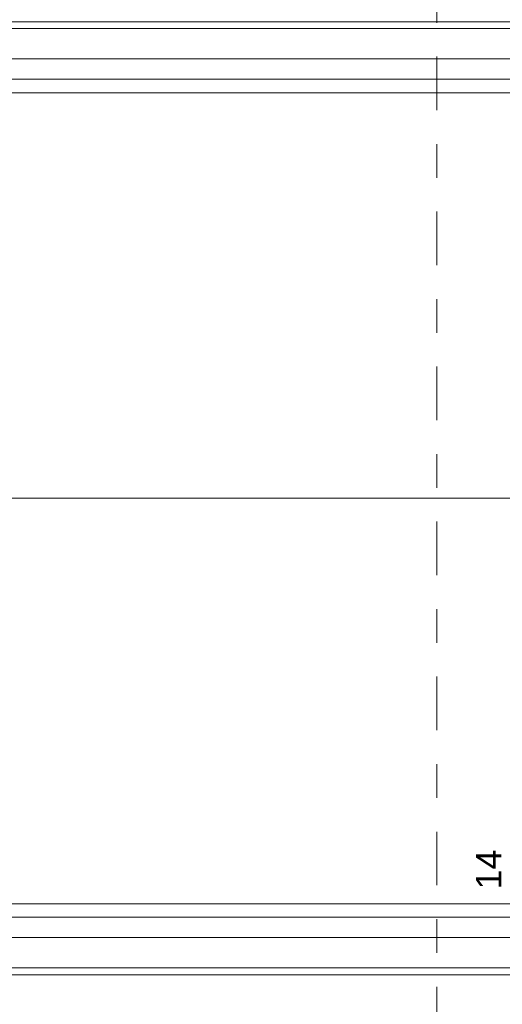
# Model space of a CAD drawing. Header units: metres. Extents: x -180 to 4, y -50 to 6.
# Tile 147 of 256: x -92.41 to -90.98, y -43.04 to -40.13. Entities that reach past the tile are written whole.
import ezdxf

# ---------------------------------------------------------------- set-up
doc = ezdxf.new("R2010")
doc.units = ezdxf.units.M
doc.header["$LTSCALE"] = 0.05
doc.header["$PDMODE"] = 1
doc.header["$PDSIZE"] = -2
for name, pattern in [('9201', [3, 2, -1]), ('Dash Style-1', [1.999894, 0.999947, -0.999947]), ('ISO-02 Strichlinie', [3.81, 3.048, -0.762]), ('Linienart-1', [2.116328, 1.058164, -1.058164]), ('Linienart-53', [5.291531, 3.175, -1.058062, 0.352704, -0.705764])]:
    doc.linetypes.add(name, pattern=pattern)
doc.layers.get('0').update_dxf_attribs({"lineweight": 25})
for name, color, linetype, lineweight, true_color in [('30 -35 Decken- 2.2 Treppen Außen', 7, 'Continuous', 9, 0x009999), ('30 -36 Dächer- 4 Dachbekleidungen', 7, 'Continuous', 9, 0xccccff), ('70 -72 Beschriftung- 1 Beschriftung allgemein', 7, 'Continuous', 9, 0xff6633), ('70 -76 Bemaßung- 2 Allgemein', 7, 'Continuous', 5, 0x6666cc)]:
    doc.layers.add(name, color=color, linetype=linetype, lineweight=lineweight, true_color=true_color)
for name, color, linetype, lineweight in [('70 -71 Achsen- 1 Gebäudeachsen', 7, 'Linienart-53', 18), ('70 -72 Beschriftung- 5 Höhenkoten', 7, 'Continuous', 15), ('Keine', 7, 'Continuous', 9)]:
    doc.layers.add(name, color=color, linetype=linetype, lineweight=lineweight)
doc.styles.add('Arial', font='arial.ttf')
doc.dimstyles.new('k+k 1_50', dxfattribs={"dimtxt": 0.100689, "dimasz": 0.05302, "dimexe": 0.05, "dimexo": 0.15, "dimgap": 0.01, "dimtad": 1, "dimdec": 3, "dimtxsty": 'Arial', "dimblk": 'VW_SLASH', "dimblk1": 'VW_SLASH', "dimblk2": 'VW_SLASH', "dimcen": 0, "dimdle": 0.05, "dimadec": 3, "dimazin": 0, "dimtfac": 0.75, "dimtdec": 3, "dimtix": 1, "dimtmove": 0, "dimatfit": 0, "dimldrblk": 'VW_SLASH-1', "dimfxl": 0.125, "dimfxlon": 1, "dimfrac": 2, "dimtolj": 1, "dimarcsym": 0})

# ---------------------------------------------------------------- blocks, each defined once
blk = doc.blocks.new('Gruppe-1')
at = {"color": 255, "linetype": '9201', "lineweight": 5, "transparency": 33554508}
blk.add_wipeout([(-90.951, -40.247), (-92.451, -40.247), (-92.451, -42.847), (-90.951, -42.847)], dxfattribs=at).dxf.layer = '30 -35 Decken- 2.2 Treppen Außen'
blk = doc.blocks.new('Gruppe-5')
at = {"layer": '30 -35 Decken- 2.2 Treppen Außen', "linetype": '9201', "lineweight": 9, "transparency": 33554508}
blk.add_line((-90.951, -40.247), (-90.951, -42.847), dxfattribs=at)
at = {"layer": '30 -35 Decken- 2.2 Treppen Außen', "linetype": '9201', "lineweight": 9, "transparency": 33554508, "flags": 128}
for points in [[(-90.951, -40.247), (-92.451, -40.247)], [(-90.951, -42.847), (-92.451, -42.847)]]:
    blk.add_lwpolyline(points, dxfattribs=at)
blk = doc.blocks.new('Gruppe-9')
at = {"layer": '30 -35 Decken- 2.2 Treppen Außen', "linetype": 'ISO-02 Strichlinie', "lineweight": 9, "transparency": 33554508, "flags": 128}
blk.add_lwpolyline([(-88.776, -41.547), (-96.221, -41.547)], dxfattribs=at)
blk = doc.blocks.new('Gruppe-11')
at = {"layer": '30 -35 Decken- 2.2 Treppen Außen', "linetype": 'Dash Style-1', "lineweight": 9, "transparency": 33554508, "flags": 128}
for points in [[(-88.4763, -40.137), (-96.221, -40.137), (-96.221, -40.247), (-88.4997, -40.247)], [(-89.0523, -42.847), (-96.221, -42.847), (-96.221, -42.957), (-89.0757, -42.957)]]:
    blk.add_lwpolyline(points, dxfattribs=at)
blk = doc.blocks.new('Gruppe-13')
at = {"color": 255, "linetype": 'Linienart-1'}
blk.add_wipeout([(-89.0396, -42.787), (-96.221, -42.787), (-96.221, -42.747), (-89.0311, -42.747)], dxfattribs=at).dxf.layer = '30 -35 Decken- 2.2 Treppen Außen'
at = {"layer": '30 -35 Decken- 2.2 Treppen Außen', "linetype": 'Linienart-1', "flags": 128}
blk.add_lwpolyline([(-89.0396, -42.787), (-96.221, -42.787), (-96.221, -42.747), (-89.0311, -42.747)], dxfattribs=at)
blk = doc.blocks.new('Gruppe-15')
at = {"color": 255, "linetype": 'Linienart-1'}
blk.add_wipeout([(-89.0715, -42.937), (-96.221, -42.937), (-96.221, -42.847), (-89.0523, -42.847)], dxfattribs=at).dxf.layer = '30 -35 Decken- 2.2 Treppen Außen'
at = {"layer": '30 -35 Decken- 2.2 Treppen Außen', "linetype": 'Linienart-1', "flags": 128}
blk.add_lwpolyline([(-89.0715, -42.937), (-96.221, -42.937), (-96.221, -42.847), (-89.0523, -42.847)], dxfattribs=at)
blk = doc.blocks.new('Gruppe-17')
at = {"color": 255, "linetype": 'Linienart-1'}
blk.add_wipeout([(-88.5124, -40.307), (-96.221, -40.307), (-96.221, -40.347), (-88.5209, -40.347)], dxfattribs=at).dxf.layer = '30 -35 Decken- 2.2 Treppen Außen'
at = {"layer": '30 -35 Decken- 2.2 Treppen Außen', "linetype": 'Linienart-1', "flags": 128}
blk.add_lwpolyline([(-88.5124, -40.307), (-96.221, -40.307), (-96.221, -40.347), (-88.5209, -40.347)], dxfattribs=at)
blk = doc.blocks.new('Gruppe-19')
at = {"color": 255, "linetype": 'Linienart-1'}
blk.add_wipeout([(-88.4805, -40.157), (-96.221, -40.157), (-96.221, -40.247), (-88.4997, -40.247)], dxfattribs=at).dxf.layer = '30 -35 Decken- 2.2 Treppen Außen'
at = {"layer": '30 -35 Decken- 2.2 Treppen Außen', "linetype": 'Linienart-1', "flags": 128}
blk.add_lwpolyline([(-88.4805, -40.157), (-96.221, -40.157), (-96.221, -40.247), (-88.4997, -40.247)], dxfattribs=at)
blk = doc.blocks.new('Gruppe-25')
at = {"layer": '30 -35 Decken- 2.2 Treppen Außen', "insert": (-90.9795, -42.5872), "char_height": 0.07552, "attachment_point": 9, "rotation": 90.001, "line_spacing_factor": 0.973705, "style": 'Arial'}
blk.add_mtext('14', dxfattribs=at)
blk = doc.blocks.new('Gruppe-26')
at = {"layer": '30 -35 Decken- 2.2 Treppen Außen', "transparency": 33554508}
blk.add_blockref('Gruppe-1', (0, 0), dxfattribs=at)
for name in ['Gruppe-11', 'Gruppe-5', 'Gruppe-9']:
    blk.add_blockref(name, (0, 0), dxfattribs=at)
at = {"layer": '30 -35 Decken- 2.2 Treppen Außen'}
blk.add_blockref('Gruppe-25', (0, 0), dxfattribs=at)
for name in ['Gruppe-19', 'Gruppe-17', 'Gruppe-13', 'Gruppe-15']:
    blk.add_blockref(name, (0, 0), dxfattribs=at)
blk = doc.blocks.new('Gruppe-27')
at = {"layer": '30 -35 Decken- 2.2 Treppen Außen', "color": 7, "transparency": 33554687}
blk.add_blockref('Gruppe-26', (0, 0), dxfattribs=at)
blk = doc.blocks.new('Gruppe-28')
at = {"layer": '30 -35 Decken- 2.2 Treppen Außen', "color": 7, "transparency": 33554687}
blk.add_blockref('Gruppe-27', (0, 0), dxfattribs=at)
at = {"layer": '30 -35 Decken- 2.2 Treppen Außen', "color": 0, "flags": 1}
for tag in ['prm0_value', 'prm1_value', 'prm2_value', 'prm3_value', 'prm4_value', 'prm5_value', 'prm6_value', 'prm7_value', 'prm8_value', 'IFC_UUID', 'instanceID', 'prm0_name', 'prm0_type', 'prm1_name', 'prm1_type', 'prm2_name', 'prm2_type', 'prm3_name', 'prm3_type', 'prm4_name', 'prm4_type', 'prm5_name', 'prm5_type', 'prm6_name', 'prm6_type', 'prm7_name', 'prm7_type', 'prm8_name', 'prm8_type']:
    blk.add_attdef(tag, (-96.3677, -42.957), '', height=0.00018, dxfattribs=at)
blk = doc.blocks.new('_00-EG_Tragwerk (2D)')
at = {"layer": '30 -35 Decken- 2.2 Treppen Außen', "transparency": 33554687}
blk.add_blockref('Gruppe-28', (0, 0), dxfattribs=at)
blk = doc.blocks.new('Gruppe-175')
at = {"color": 255, "lineweight": 5}
blk.add_wipeout([(-90.951, -40.247), (-92.451, -40.247), (-92.451, -42.847), (-90.951, -42.847)], dxfattribs=at).dxf.layer = '30 -35 Decken- 2.2 Treppen Außen'
blk = doc.blocks.new('Gruppe-178')
at = {"layer": '30 -35 Decken- 2.2 Treppen Außen'}
blk.add_line((-90.951, -40.247), (-90.951, -42.847), dxfattribs=at)
at = {"layer": '30 -35 Decken- 2.2 Treppen Außen', "flags": 128}
for points in [[(-90.951, -40.247), (-92.451, -40.247)], [(-90.951, -42.847), (-92.451, -42.847)]]:
    blk.add_lwpolyline(points, dxfattribs=at)
blk = doc.blocks.new('Gruppe-180')
at = {"layer": '30 -35 Decken- 2.2 Treppen Außen', "flags": 128}
blk.add_lwpolyline([(-87.181, -41.547), (-96.221, -41.547)], dxfattribs=at)
blk = doc.blocks.new('Gruppe-181')
at = {"color": 255}
for points in [[(-96.221, -40.247), (-87.181, -40.247), (-87.181, -40.137), (-96.221, -40.137)], [(-96.221, -42.957), (-87.181, -42.957), (-87.181, -42.847), (-96.221, -42.847)]]:
    blk.add_wipeout(points, dxfattribs=at).dxf.layer = '30 -35 Decken- 2.2 Treppen Außen'
at = {"layer": '30 -35 Decken- 2.2 Treppen Außen', "flags": 128}
for points in [[(-96.221, -40.247), (-87.181, -40.247), (-87.181, -40.137), (-96.221, -40.137)], [(-96.221, -42.957), (-87.181, -42.957), (-87.181, -42.847), (-96.221, -42.847)]]:
    blk.add_lwpolyline(points, close=True, dxfattribs=at)
blk = doc.blocks.new('Gruppe-182')
at = {"color": 255}
blk.add_wipeout([(-87.181, -42.747), (-96.221, -42.747), (-96.221, -42.787), (-87.181, -42.787)], dxfattribs=at).dxf.layer = '30 -35 Decken- 2.2 Treppen Außen'
at = {"layer": '30 -35 Decken- 2.2 Treppen Außen', "flags": 128}
blk.add_lwpolyline([(-87.181, -42.747), (-96.221, -42.747), (-96.221, -42.787), (-87.181, -42.787)], close=True, dxfattribs=at)
blk = doc.blocks.new('Gruppe-183')
at = {"color": 255}
blk.add_wipeout([(-87.181, -42.847), (-96.221, -42.847), (-96.221, -42.937), (-87.181, -42.937)], dxfattribs=at).dxf.layer = '30 -35 Decken- 2.2 Treppen Außen'
at = {"layer": '30 -35 Decken- 2.2 Treppen Außen', "flags": 128}
blk.add_lwpolyline([(-87.181, -42.847), (-96.221, -42.847), (-96.221, -42.937), (-87.181, -42.937)], close=True, dxfattribs=at)
blk = doc.blocks.new('Gruppe-184')
at = {"color": 255}
blk.add_wipeout([(-87.181, -40.347), (-96.221, -40.347), (-96.221, -40.307), (-87.181, -40.307)], dxfattribs=at).dxf.layer = '30 -35 Decken- 2.2 Treppen Außen'
at = {"layer": '30 -35 Decken- 2.2 Treppen Außen', "flags": 128}
blk.add_lwpolyline([(-87.181, -40.347), (-96.221, -40.347), (-96.221, -40.307), (-87.181, -40.307)], close=True, dxfattribs=at)
blk = doc.blocks.new('Gruppe-185')
at = {"color": 255}
blk.add_wipeout([(-87.181, -40.247), (-96.221, -40.247), (-96.221, -40.157), (-87.181, -40.157)], dxfattribs=at).dxf.layer = '30 -35 Decken- 2.2 Treppen Außen'
at = {"layer": '30 -35 Decken- 2.2 Treppen Außen', "flags": 128}
blk.add_lwpolyline([(-87.181, -40.247), (-96.221, -40.247), (-96.221, -40.157), (-87.181, -40.157)], close=True, dxfattribs=at)
blk = doc.blocks.new('Gruppe-188')
at = {"layer": '30 -35 Decken- 2.2 Treppen Außen', "insert": (-90.9795, -42.5872), "char_height": 0.07552, "attachment_point": 9, "rotation": 90.001, "line_spacing_factor": 0.973705, "style": 'Arial'}
blk.add_mtext('14', dxfattribs=at)
blk = doc.blocks.new('Gruppe-189')
at = {"layer": '30 -35 Decken- 2.2 Treppen Außen'}
blk.add_blockref('Gruppe-175', (0, 0), dxfattribs=at)
for name in ['Gruppe-178', 'Gruppe-180']:
    blk.add_blockref(name, (0, 0), dxfattribs=at)
blk.add_blockref('Gruppe-181', (0, 0), dxfattribs=at)
for name in ['Gruppe-185', 'Gruppe-184', 'Gruppe-188', 'Gruppe-182', 'Gruppe-183']:
    blk.add_blockref(name, (0, 0), dxfattribs=at)
blk = doc.blocks.new('Gruppe-190')
at = {"layer": '30 -35 Decken- 2.2 Treppen Außen', "color": 7, "transparency": 33554687}
blk.add_blockref('Gruppe-189', (0, 0), dxfattribs=at)
blk = doc.blocks.new('Gruppe-191')
at = {"layer": '30 -35 Decken- 2.2 Treppen Außen', "color": 7, "transparency": 33554687}
blk.add_blockref('Gruppe-190', (0, 0), dxfattribs=at)
at = {"layer": '30 -35 Decken- 2.2 Treppen Außen', "color": 0, "flags": 1}
for tag in ['IFC_UUID', 'instanceID']:
    blk.add_attdef(tag, (-96.3677, -42.957), '', height=0.00018, dxfattribs=at)
blk = doc.blocks.new('_01-OG1_Tragwerk (2D)')
at = {"layer": '30 -35 Decken- 2.2 Treppen Außen', "transparency": 33554687}
blk.add_blockref('Gruppe-191', (0, 0), dxfattribs=at)
blk = doc.blocks.new('Gruppe-7674')
at = {"layer": '70 -72 Beschriftung- 5 Höhenkoten', "linetype": 'Continuous', "lineweight": 0}
h = blk.add_hatch(color=7, dxfattribs=at)
edge = h.paths.add_edge_path()
edge.add_arc((-92.2595, -41.89), 0.07, 90, 180)
edge.add_line((-92.3295, -41.89), (-92.2595, -41.89))
edge.add_line((-92.2595, -41.89), (-92.2595, -41.82))
at = {"layer": '70 -72 Beschriftung- 5 Höhenkoten'}
blk.add_line((-92.2595, -41.99), (-92.2595, -41.79), dxfattribs=at)
at = {"layer": '70 -72 Beschriftung- 5 Höhenkoten', "flags": 128}
for points in [[(-92.2595, -41.82, 0.414214), (-92.3295, -41.89), (-92.2595, -41.89)], [(-92.3295, -41.89, 0.414214), (-92.2595, -41.96), (-92.2595, -41.89)]]:
    blk.add_lwpolyline(points, format="xyb", close=True, dxfattribs=at)
at = {"color": 255, "linetype": 'Continuous'}
blk.add_wipeout([(-92.1895, -41.89), (-91.2808, -41.89), (-91.2808, -41.7277), (-92.1895, -41.7277)], dxfattribs=at).dxf.layer = '70 -72 Beschriftung- 5 Höhenkoten'
at = {"layer": '70 -72 Beschriftung- 5 Höhenkoten', "linetype": 'Continuous', "lineweight": 0}
h = blk.add_hatch(color=7, dxfattribs=at)
edge = h.paths.add_edge_path()
edge.add_arc((-92.2595, -41.89), 0.07, 270, 360)
edge.add_line((-92.1895, -41.89), (-92.2595, -41.89))
edge.add_line((-92.2595, -41.89), (-92.2595, -41.96))
at = {"layer": '70 -72 Beschriftung- 5 Höhenkoten'}
blk.add_line((-92.3595, -41.89), (-91.1818, -41.89), dxfattribs=at)
at = {"layer": '70 -72 Beschriftung- 5 Höhenkoten', "flags": 128}
for points in [[(-92.1895, -41.89, 0.414214), (-92.2595, -41.82), (-92.2595, -41.89)], [(-92.2595, -41.96, 0.414214), (-92.1895, -41.89), (-92.2595, -41.89)]]:
    blk.add_lwpolyline(points, format="xyb", close=True, dxfattribs=at)
at = {"layer": '70 -72 Beschriftung- 5 Höhenkoten', "insert": (-92.1895, -41.7544), "char_height": 0.100689, "attachment_point": 1, "line_spacing_factor": 0.96878, "style": 'Arial'}
blk.add_mtext('OK FFB +2,38', dxfattribs=at)
blk = doc.blocks.new('Gruppe-7859')
at = {"color": 255}
blk.add_wipeout([(-96.221, -40.307), (-96.571, -40.307), (-96.571, -39.702), (-75.091, -39.702), (-75.091, -39.662), (-96.611, -39.662), (-96.611, -40.347), (-96.221, -40.347)], dxfattribs=at).dxf.layer = '30 -36 Dächer- 4 Dachbekleidungen'
blk.add_wipeout([(-96.221, -40.157), (-96.421, -40.157), (-96.421, -39.852), (-75.091, -39.852), (-75.091, -39.762), (-96.511, -39.762), (-96.511, -40.247), (-96.221, -40.247)], dxfattribs=at).dxf.layer = '30 -36 Dächer- 4 Dachbekleidungen'
blk = doc.blocks.new('Gruppe-8925')
at = {"color": 255, "lineweight": 5}
blk.add_wipeout([(-90.951, -40.247), (-92.451, -40.247), (-92.451, -42.847), (-90.951, -42.847)], dxfattribs=at).dxf.layer = '30 -35 Decken- 2.2 Treppen Außen'
blk = doc.blocks.new('Gruppe-8928')
at = {"layer": '30 -35 Decken- 2.2 Treppen Außen', "color": 7}
blk.add_line((-90.951, -40.247), (-90.951, -42.847), dxfattribs=at)
at = {"layer": '30 -35 Decken- 2.2 Treppen Außen', "color": 7, "flags": 128}
for points in [[(-90.951, -40.247), (-92.451, -40.247)], [(-90.951, -42.847), (-92.451, -42.847)]]:
    blk.add_lwpolyline(points, dxfattribs=at)
blk = doc.blocks.new('Gruppe-8930')
at = {"layer": '30 -35 Decken- 2.2 Treppen Außen', "color": 7, "flags": 128}
blk.add_lwpolyline([(-87.181, -41.547), (-96.221, -41.547)], dxfattribs=at)
blk = doc.blocks.new('Gruppe-8931')
at = {"color": 255}
for points in [[(-96.221, -40.247), (-87.181, -40.247), (-87.181, -40.137), (-96.221, -40.137)], [(-96.221, -42.957), (-87.181, -42.957), (-87.181, -42.847), (-96.221, -42.847)]]:
    blk.add_wipeout(points, dxfattribs=at).dxf.layer = '30 -35 Decken- 2.2 Treppen Außen'
at = {"layer": '30 -35 Decken- 2.2 Treppen Außen', "color": 7, "flags": 128}
for points in [[(-96.221, -40.247), (-87.181, -40.247), (-87.181, -40.137), (-96.221, -40.137)], [(-96.221, -42.957), (-87.181, -42.957), (-87.181, -42.847), (-96.221, -42.847)]]:
    blk.add_lwpolyline(points, close=True, dxfattribs=at)
blk = doc.blocks.new('Gruppe-8932')
at = {"color": 255}
blk.add_wipeout([(-87.181, -42.747), (-96.221, -42.747), (-96.221, -42.787), (-87.181, -42.787)], dxfattribs=at).dxf.layer = '30 -35 Decken- 2.2 Treppen Außen'
at = {"layer": '30 -35 Decken- 2.2 Treppen Außen', "color": 7, "flags": 128}
blk.add_lwpolyline([(-87.181, -42.747), (-96.221, -42.747), (-96.221, -42.787), (-87.181, -42.787)], close=True, dxfattribs=at)
blk = doc.blocks.new('Gruppe-8933')
at = {"color": 255}
blk.add_wipeout([(-87.181, -42.847), (-96.221, -42.847), (-96.221, -42.937), (-87.181, -42.937)], dxfattribs=at).dxf.layer = '30 -35 Decken- 2.2 Treppen Außen'
at = {"layer": '30 -35 Decken- 2.2 Treppen Außen', "color": 7, "flags": 128}
blk.add_lwpolyline([(-87.181, -42.847), (-96.221, -42.847), (-96.221, -42.937), (-87.181, -42.937)], close=True, dxfattribs=at)
blk = doc.blocks.new('Gruppe-8934')
at = {"color": 255}
blk.add_wipeout([(-87.181, -40.347), (-96.221, -40.347), (-96.221, -40.307), (-87.181, -40.307)], dxfattribs=at).dxf.layer = '30 -35 Decken- 2.2 Treppen Außen'
at = {"layer": '30 -35 Decken- 2.2 Treppen Außen', "color": 7, "flags": 128}
blk.add_lwpolyline([(-87.181, -40.347), (-96.221, -40.347), (-96.221, -40.307), (-87.181, -40.307)], close=True, dxfattribs=at)
blk = doc.blocks.new('Gruppe-8935')
at = {"color": 255}
blk.add_wipeout([(-87.181, -40.247), (-96.221, -40.247), (-96.221, -40.157), (-87.181, -40.157)], dxfattribs=at).dxf.layer = '30 -35 Decken- 2.2 Treppen Außen'
at = {"layer": '30 -35 Decken- 2.2 Treppen Außen', "color": 7, "flags": 128}
blk.add_lwpolyline([(-87.181, -40.247), (-96.221, -40.247), (-96.221, -40.157), (-87.181, -40.157)], close=True, dxfattribs=at)
blk = doc.blocks.new('Gruppe-8938')
at = {"layer": '30 -35 Decken- 2.2 Treppen Außen', "color": 7, "insert": (-90.9795, -42.5872), "char_height": 0.07552, "attachment_point": 9, "rotation": 90.001, "line_spacing_factor": 0.973705, "style": 'Arial'}
blk.add_mtext('14', dxfattribs=at)
blk = doc.blocks.new('Gruppe-8939')
at = {"layer": '30 -35 Decken- 2.2 Treppen Außen', "color": 7}
blk.add_blockref('Gruppe-8925', (0, 0), dxfattribs=at)
for name in ['Gruppe-8928', 'Gruppe-8930']:
    blk.add_blockref(name, (0, 0), dxfattribs=at)
blk.add_blockref('Gruppe-8931', (0, 0), dxfattribs=at)
for name in ['Gruppe-8935', 'Gruppe-8934', 'Gruppe-8938', 'Gruppe-8932', 'Gruppe-8933']:
    blk.add_blockref(name, (0, 0), dxfattribs=at)
blk = doc.blocks.new('Gruppe-8940')
at = {"layer": '30 -35 Decken- 2.2 Treppen Außen', "color": 7, "transparency": 33554687}
blk.add_blockref('Gruppe-8939', (0, 0), dxfattribs=at)
blk = doc.blocks.new('Gruppe-8941')
at = {"layer": '30 -35 Decken- 2.2 Treppen Außen', "color": 7, "transparency": 33554687}
blk.add_blockref('Gruppe-8940', (0, 0), dxfattribs=at)
at = {"layer": '30 -35 Decken- 2.2 Treppen Außen', "color": 0, "flags": 1}
for tag in ['IFC_UUID', 'instanceID']:
    blk.add_attdef(tag, (-96.3677, -42.957), '', height=0.00018, dxfattribs=at)
blk = doc.blocks.new('Gruppe-8997')
at = {"color": 255, "lineweight": 5}
blk.add_wipeout([(-90.951, -40.247), (-92.451, -40.247), (-92.451, -42.847), (-90.951, -42.847)], dxfattribs=at).dxf.layer = '30 -35 Decken- 2.2 Treppen Außen'
blk = doc.blocks.new('Gruppe-9000')
at = {"layer": '30 -35 Decken- 2.2 Treppen Außen', "color": 7}
blk.add_line((-90.951, -40.247), (-90.951, -42.847), dxfattribs=at)
at = {"layer": '30 -35 Decken- 2.2 Treppen Außen', "color": 7, "flags": 128}
for points in [[(-90.951, -40.247), (-92.451, -40.247)], [(-90.951, -42.847), (-92.451, -42.847)]]:
    blk.add_lwpolyline(points, dxfattribs=at)
blk = doc.blocks.new('Gruppe-9002')
at = {"layer": '30 -35 Decken- 2.2 Treppen Außen', "color": 7, "flags": 128}
blk.add_lwpolyline([(-87.181, -41.547), (-96.221, -41.547)], dxfattribs=at)
blk = doc.blocks.new('Gruppe-9003')
at = {"color": 255}
for points in [[(-96.221, -40.247), (-87.181, -40.247), (-87.181, -40.137), (-96.221, -40.137)], [(-96.221, -42.957), (-87.181, -42.957), (-87.181, -42.847), (-96.221, -42.847)]]:
    blk.add_wipeout(points, dxfattribs=at).dxf.layer = '30 -35 Decken- 2.2 Treppen Außen'
at = {"layer": '30 -35 Decken- 2.2 Treppen Außen', "color": 7, "flags": 128}
for points in [[(-96.221, -40.247), (-87.181, -40.247), (-87.181, -40.137), (-96.221, -40.137)], [(-96.221, -42.957), (-87.181, -42.957), (-87.181, -42.847), (-96.221, -42.847)]]:
    blk.add_lwpolyline(points, close=True, dxfattribs=at)
blk = doc.blocks.new('Gruppe-9004')
at = {"color": 255}
blk.add_wipeout([(-87.181, -42.747), (-96.221, -42.747), (-96.221, -42.787), (-87.181, -42.787)], dxfattribs=at).dxf.layer = '30 -35 Decken- 2.2 Treppen Außen'
at = {"layer": '30 -35 Decken- 2.2 Treppen Außen', "color": 7, "flags": 128}
blk.add_lwpolyline([(-87.181, -42.747), (-96.221, -42.747), (-96.221, -42.787), (-87.181, -42.787)], close=True, dxfattribs=at)
blk = doc.blocks.new('Gruppe-9005')
at = {"color": 255}
blk.add_wipeout([(-87.181, -42.847), (-96.221, -42.847), (-96.221, -42.937), (-87.181, -42.937)], dxfattribs=at).dxf.layer = '30 -35 Decken- 2.2 Treppen Außen'
at = {"layer": '30 -35 Decken- 2.2 Treppen Außen', "color": 7, "flags": 128}
blk.add_lwpolyline([(-87.181, -42.847), (-96.221, -42.847), (-96.221, -42.937), (-87.181, -42.937)], close=True, dxfattribs=at)
blk = doc.blocks.new('Gruppe-9006')
at = {"color": 255}
blk.add_wipeout([(-87.181, -40.347), (-96.221, -40.347), (-96.221, -40.307), (-87.181, -40.307)], dxfattribs=at).dxf.layer = '30 -35 Decken- 2.2 Treppen Außen'
at = {"layer": '30 -35 Decken- 2.2 Treppen Außen', "color": 7, "flags": 128}
blk.add_lwpolyline([(-87.181, -40.347), (-96.221, -40.347), (-96.221, -40.307), (-87.181, -40.307)], close=True, dxfattribs=at)
blk = doc.blocks.new('Gruppe-9007')
at = {"color": 255}
blk.add_wipeout([(-87.181, -40.247), (-96.221, -40.247), (-96.221, -40.157), (-87.181, -40.157)], dxfattribs=at).dxf.layer = '30 -35 Decken- 2.2 Treppen Außen'
at = {"layer": '30 -35 Decken- 2.2 Treppen Außen', "color": 7, "flags": 128}
blk.add_lwpolyline([(-87.181, -40.247), (-96.221, -40.247), (-96.221, -40.157), (-87.181, -40.157)], close=True, dxfattribs=at)
blk = doc.blocks.new('Gruppe-9010')
at = {"layer": '30 -35 Decken- 2.2 Treppen Außen', "color": 7, "insert": (-90.9795, -42.5872), "char_height": 0.07552, "attachment_point": 9, "rotation": 90.001, "line_spacing_factor": 0.973705, "style": 'Arial'}
blk.add_mtext('14', dxfattribs=at)
blk = doc.blocks.new('Gruppe-9011')
at = {"layer": '30 -35 Decken- 2.2 Treppen Außen', "color": 7}
blk.add_blockref('Gruppe-8997', (0, 0), dxfattribs=at)
for name in ['Gruppe-9000', 'Gruppe-9002']:
    blk.add_blockref(name, (0, 0), dxfattribs=at)
blk.add_blockref('Gruppe-9003', (0, 0), dxfattribs=at)
for name in ['Gruppe-9007', 'Gruppe-9006', 'Gruppe-9010', 'Gruppe-9004', 'Gruppe-9005']:
    blk.add_blockref(name, (0, 0), dxfattribs=at)
blk = doc.blocks.new('Gruppe-9012')
at = {"layer": '30 -35 Decken- 2.2 Treppen Außen', "color": 7, "transparency": 33554687}
blk.add_blockref('Gruppe-9011', (0, 0), dxfattribs=at)
blk = doc.blocks.new('Gruppe-9013')
at = {"layer": '30 -35 Decken- 2.2 Treppen Außen', "color": 7, "transparency": 33554687}
blk.add_blockref('Gruppe-9012', (0, 0), dxfattribs=at)
at = {"layer": '30 -35 Decken- 2.2 Treppen Außen', "color": 0, "flags": 1}
for tag in ['IFC_UUID', 'instanceID']:
    blk.add_attdef(tag, (-96.3677, -42.957), '', height=0.00018, dxfattribs=at)
blk = doc.blocks.new('_OG3_2D (2D)')
at = {"layer": '70 -72 Beschriftung- 1 Beschriftung allgemein', "color": 7}
blk.add_blockref('Gruppe-7674', (0, 0), dxfattribs=at)
blk.add_blockref('Gruppe-7859', (0, 0), dxfattribs=at)
at = {"layer": '30 -35 Decken- 2.2 Treppen Außen', "transparency": 33554687}
blk.add_blockref('Gruppe-8941', (0, 0), dxfattribs=at)
blk.add_blockref('Gruppe-9013', (0, 0), dxfattribs=at)
blk = doc.blocks.new('VW_SLASH')
at = {"color": 0, "linetype": 'ByBlock', "lineweight": -2, "transparency": 16777216}
blk.add_line((0.943, 0), (-1, 0), dxfattribs=at)
at = {"color": 0, "lineweight": 20, "transparency": 16777216, "flags": 128}
blk.add_lwpolyline([(0.5, 0.5), (-0.5, -0.5)], dxfattribs=at)
blk = doc.blocks.new('*D10982')
at = {"layer": '70 -76 Bemaßung- 2 Allgemein', "color": 0, "lineweight": -2}
for p, q in [((-99.421, -45.147), (-99.421, -45.322)), ((-91.171, -45.147), (-91.171, -45.322)), ((-91.224, -45.272), (-99.368, -45.272))]:
    blk.add_line(p, q, dxfattribs=at)
at = {"layer": 'Defpoints', "color": 0}
for p in [(-99.421, -42.294), (-91.171, -42.294), (-99.421, -45.272)]:
    blk.add_point(p, dxfattribs=at)
at = {"layer": '70 -76 Bemaßung- 2 Allgemein', "color": 0, "lineweight": -2, "xscale": 0.05302001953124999, "yscale": 0.05302001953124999, "zscale": 0.05302001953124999, "rotation": 180}
blk.add_blockref('VW_SLASH', (-99.421, -45.272), dxfattribs=at)
at = {"layer": '70 -76 Bemaßung- 2 Allgemein', "color": 0, "lineweight": -2, "xscale": 0.05302001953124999, "yscale": 0.05302001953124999, "zscale": 0.05302001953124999}
blk.add_blockref('VW_SLASH', (-91.171, -45.272), dxfattribs=at)
at = {"layer": '70 -76 Bemaßung- 2 Allgemein', "color": 0, "insert": (-95.296, -45.2016), "char_height": 0.10069, "attachment_point": 5, "style": 'Arial'}
blk.add_mtext('\\A1;8,25', dxfattribs=at)
blk = doc.blocks.new('VW_SLASH-1')
at = {"color": 0, "linetype": 'ByBlock', "lineweight": -2, "transparency": 16777216}
blk.add_line((0.943, 0), (-1, 0), dxfattribs=at)
at = {"color": 0, "lineweight": 5, "transparency": 16777216, "flags": 128}
blk.add_lwpolyline([(0.5, 0.5), (-0.5, -0.5)], dxfattribs=at)
blk = doc.blocks.new('*D10983')
at = {"layer": '70 -76 Bemaßung- 2 Allgemein', "color": 0, "lineweight": -2}
for p, q in [((-91.171, -45.147), (-91.171, -45.322)), ((-82.921, -45.147), (-82.921, -45.322)), ((-82.974, -45.272), (-91.118, -45.272))]:
    blk.add_line(p, q, dxfattribs=at)
at = {"layer": 'Defpoints', "color": 0}
for p in [(-91.171, -42.294), (-82.921, -42.294), (-91.171, -45.272)]:
    blk.add_point(p, dxfattribs=at)
at = {"layer": '70 -76 Bemaßung- 2 Allgemein', "color": 0, "lineweight": -2, "xscale": 0.05302001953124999, "yscale": 0.05302001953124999, "zscale": 0.05302001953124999, "rotation": 180}
blk.add_blockref('VW_SLASH', (-91.171, -45.272), dxfattribs=at)
at = {"layer": '70 -76 Bemaßung- 2 Allgemein', "color": 0, "lineweight": -2, "xscale": 0.05302001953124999, "yscale": 0.05302001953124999, "zscale": 0.05302001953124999}
blk.add_blockref('VW_SLASH', (-82.921, -45.272), dxfattribs=at)
at = {"layer": '70 -76 Bemaßung- 2 Allgemein', "color": 0, "insert": (-87.046, -45.2016), "char_height": 0.10069, "attachment_point": 5, "style": 'Arial'}
blk.add_mtext('\\A1;8,25', dxfattribs=at)
blk = doc.blocks.new('*D11243')
at = {"layer": '70 -76 Bemaßung- 2 Allgemein', "color": 0, "lineweight": -2}
for p, q in [((-91.241, -44.147), (-91.241, -44.322)), ((-91.171, -44.147), (-91.171, -44.322)), ((-91.294, -44.272), (-91.347, -44.272)), ((-91.171, -44.272), (-91.241, -44.272)), ((-91.118, -44.272), (-91.065, -44.272))]:
    blk.add_line(p, q, dxfattribs=at)
at = {"layer": 'Defpoints', "color": 0}
for p in [(-91.241, -31.794), (-91.171, -41.294), (-91.241, -44.272)]:
    blk.add_point(p, dxfattribs=at)
at = {"layer": '70 -76 Bemaßung- 2 Allgemein', "color": 0, "lineweight": -2, "xscale": 0.05302001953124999, "yscale": 0.05302001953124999, "zscale": 0.05302001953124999}
blk.add_blockref('VW_SLASH', (-91.241, -44.272), dxfattribs=at)
at = {"layer": '70 -76 Bemaßung- 2 Allgemein', "color": 0, "lineweight": -2, "xscale": 0.05302001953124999, "yscale": 0.05302001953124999, "zscale": 0.05302001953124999, "rotation": 180}
blk.add_blockref('VW_SLASH', (-91.171, -44.272), dxfattribs=at)
at = {"layer": '70 -76 Bemaßung- 2 Allgemein', "color": 0, "insert": (-91.2817, -44.1811), "char_height": 0.10069, "attachment_point": 5, "style": 'Arial'}
blk.add_mtext('\\A1;7', dxfattribs=at)
blk = doc.blocks.new('*D11244')
at = {"layer": '70 -76 Bemaßung- 2 Allgemein', "color": 0, "lineweight": -2}
for p, q in [((-91.171, -44.147), (-91.171, -44.322)), ((-91.101, -44.147), (-91.101, -44.322)), ((-91.224, -44.272), (-91.277, -44.272)), ((-91.101, -44.272), (-91.171, -44.272)), ((-91.048, -44.272), (-90.995, -44.272))]:
    blk.add_line(p, q, dxfattribs=at)
at = {"layer": 'Defpoints', "color": 0}
for p in [(-91.101, -31.794), (-91.171, -41.294), (-91.171, -44.272)]:
    blk.add_point(p, dxfattribs=at)
at = {"layer": '70 -76 Bemaßung- 2 Allgemein', "color": 0, "lineweight": -2, "xscale": 0.05302001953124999, "yscale": 0.05302001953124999, "zscale": 0.05302001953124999}
blk.add_blockref('VW_SLASH', (-91.171, -44.272), dxfattribs=at)
at = {"layer": '70 -76 Bemaßung- 2 Allgemein', "color": 0, "lineweight": -2, "xscale": 0.05302001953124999, "yscale": 0.05302001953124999, "zscale": 0.05302001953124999, "rotation": 180}
blk.add_blockref('VW_SLASH', (-91.101, -44.272), dxfattribs=at)
at = {"layer": '70 -76 Bemaßung- 2 Allgemein', "color": 0, "insert": (-91.05, -44.1811), "char_height": 0.10069, "attachment_point": 5, "style": 'Arial'}
blk.add_mtext('\\A1;7', dxfattribs=at)
blk = doc.blocks.new('*D11477')
at = {"layer": '70 -76 Bemaßung- 2 Allgemein', "color": 0, "lineweight": -2}
for p, q in [((-91.371, -43.647), (-91.371, -43.822)), ((-91.171, -43.647), (-91.171, -43.822)), ((-91.224, -43.772), (-91.318, -43.772))]:
    blk.add_line(p, q, dxfattribs=at)
at = {"layer": 'Defpoints', "color": 0}
for p in [(-91.371, -30.997), (-91.171, -40.794), (-91.371, -43.772)]:
    blk.add_point(p, dxfattribs=at)
at = {"layer": '70 -76 Bemaßung- 2 Allgemein', "color": 0, "lineweight": -2, "xscale": 0.05302001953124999, "yscale": 0.05302001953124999, "zscale": 0.05302001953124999, "rotation": 180}
blk.add_blockref('VW_SLASH', (-91.371, -43.772), dxfattribs=at)
at = {"layer": '70 -76 Bemaßung- 2 Allgemein', "color": 0, "lineweight": -2, "xscale": 0.05302001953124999, "yscale": 0.05302001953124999, "zscale": 0.05302001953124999}
blk.add_blockref('VW_SLASH', (-91.171, -43.772), dxfattribs=at)
at = {"layer": '70 -76 Bemaßung- 2 Allgemein', "color": 0, "insert": (-91.271, -43.7106), "char_height": 0.10069, "attachment_point": 5, "style": 'Arial'}
blk.add_mtext('\\A1;20', dxfattribs=at)
blk = doc.blocks.new('*D11478')
at = {"layer": '70 -76 Bemaßung- 2 Allgemein', "color": 0, "lineweight": -2}
for p, q in [((-91.171, -43.647), (-91.171, -43.822)), ((-90.971, -43.647), (-90.971, -43.822)), ((-91.024, -43.772), (-91.118, -43.772))]:
    blk.add_line(p, q, dxfattribs=at)
at = {"layer": 'Defpoints', "color": 0}
for p in [(-90.971, -30.997), (-91.171, -40.794), (-91.171, -43.772)]:
    blk.add_point(p, dxfattribs=at)
at = {"layer": '70 -76 Bemaßung- 2 Allgemein', "color": 0, "lineweight": -2, "xscale": 0.05302001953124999, "yscale": 0.05302001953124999, "zscale": 0.05302001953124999, "rotation": 180}
blk.add_blockref('VW_SLASH', (-91.171, -43.772), dxfattribs=at)
at = {"layer": '70 -76 Bemaßung- 2 Allgemein', "color": 0, "lineweight": -2, "xscale": 0.05302001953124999, "yscale": 0.05302001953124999, "zscale": 0.05302001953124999}
blk.add_blockref('VW_SLASH', (-90.971, -43.772), dxfattribs=at)
at = {"layer": '70 -76 Bemaßung- 2 Allgemein', "color": 0, "insert": (-91.071, -43.7106), "char_height": 0.10069, "attachment_point": 5, "style": 'Arial'}
blk.add_mtext('\\A1;20', dxfattribs=at)
blk = doc.blocks.new('_Achsen (3D)')
at = {"layer": '70 -71 Achsen- 1 Gebäudeachsen', "transparency": 33554687}
blk.add_line((-91.171, 3.8), (-91.171, -46.172), dxfattribs=at)
blk = doc.blocks.new('Gruppe-9719')
at = {"layer": '70 -76 Bemaßung- 2 Allgemein'}
for p1, p2, picture, middle in [((-91.17099996, -42.29404198), (-99.42099996, -42.29404198), '*D10982', (-95.29599996, -45.20157844)), ((-82.92099996, -42.29404198), (-91.17099996, -42.29404198), '*D10983', (-87.04599996, -45.20157844))]:
    dim = blk.add_aligned_dim(p1=p1, p2=p2, distance=2.978, text='8,25', dimstyle='k+k 1_50', override={"dimtxt": 0.100689, "dimgap": 0.01, "dimdec": 8, "dimpost": '<>', "dimtxsty": 'Arial', "dimtmove": 2}, dxfattribs=at)
    dim.commit()
    dim.dimension.update_dxf_attribs({"geometry": picture, "text_midpoint": middle})
blk = doc.blocks.new('Gruppe-9727')
at = {"layer": '70 -76 Bemaßung- 2 Allgemein'}
for base, p1, p2, picture, middle in [((-91.24099996, -44.27204198), (-91.17099996, -41.29404198), (-91.24099996, -31.79404198), '*D11243', (-91.28165071, -44.18107948)), ((-91.17099996, -44.27204198), (-91.10099996, -31.79404198), (-91.17099996, -41.29404198), '*D11244', (-91.05, -44.18107948))]:
    dim = blk.add_linear_dim(base=base, p1=p1, p2=p2, text='7', dimstyle='k+k 1_50', override={"dimtxt": 0.100689, "dimgap": 0.01, "dimdec": 8, "dimpost": '<>', "dimtxsty": 'Arial', "dimtix": 0, "dimtmove": 2}, dxfattribs=at)
    dim.commit()
    dim.dimension.update_dxf_attribs({"geometry": picture, "text_midpoint": middle, "dimtype": 160})
blk = doc.blocks.new('Gruppe-9731')
at = {"layer": '70 -76 Bemaßung- 2 Allgemein'}
for base, p1, p2, picture, middle in [((-91.37099996, -43.77204198), (-91.17099996, -40.79404198), (-91.37099996, -30.99704198), '*D11477', (-91.27099996, -43.71064042)), ((-91.17099996, -43.77204198), (-90.97099996, -30.99704198), (-91.17099996, -40.79404198), '*D11478', (-91.07099996, -43.71064042))]:
    dim = blk.add_linear_dim(base=base, p1=p1, p2=p2, text='20', dimstyle='k+k 1_50', override={"dimtxt": 0.100689, "dimgap": 0.01, "dimdec": 8, "dimpost": '<>', "dimtxsty": 'Arial', "dimtmove": 2}, dxfattribs=at)
    dim.commit()
    dim.dimension.update_dxf_attribs({"geometry": picture, "text_midpoint": middle})
blk = doc.blocks.new('_OG3_2D Bemaßung_ Beschriftung (2D)')
at = {"layer": '70 -76 Bemaßung- 2 Allgemein'}
for name in ['Gruppe-9731', 'Gruppe-9727', 'Gruppe-9719']:
    blk.add_blockref(name, (0, 0), dxfattribs=at)

msp = doc.modelspace()

# ---------------------------------------------------------------- block references
at = {"layer": '30 -35 Decken- 2.2 Treppen Außen', "color": 1}
msp.add_blockref('_00-EG_Tragwerk (2D)', (0, 0), dxfattribs=at)

# ---------------------------------------------------------------- next in the draw order: block references
msp.add_blockref('_01-OG1_Tragwerk (2D)', (0, 0), dxfattribs=at)

# ---------------------------------------------------------------- next in the draw order: block references
at = {"layer": 'Keine', "color": 1}
msp.add_blockref('_OG3_2D (2D)', (0, 0), dxfattribs=at)

# ---------------------------------------------------------------- next in the draw order: block references
msp.add_blockref('_OG3_2D Bemaßung_ Beschriftung (2D)', (0, 0), dxfattribs=at)

# ---------------------------------------------------------------- next in the draw order: block references
msp.add_blockref('_Achsen (3D)', (0, 0), dxfattribs=at)

doc.saveas('drawing.dxf')
